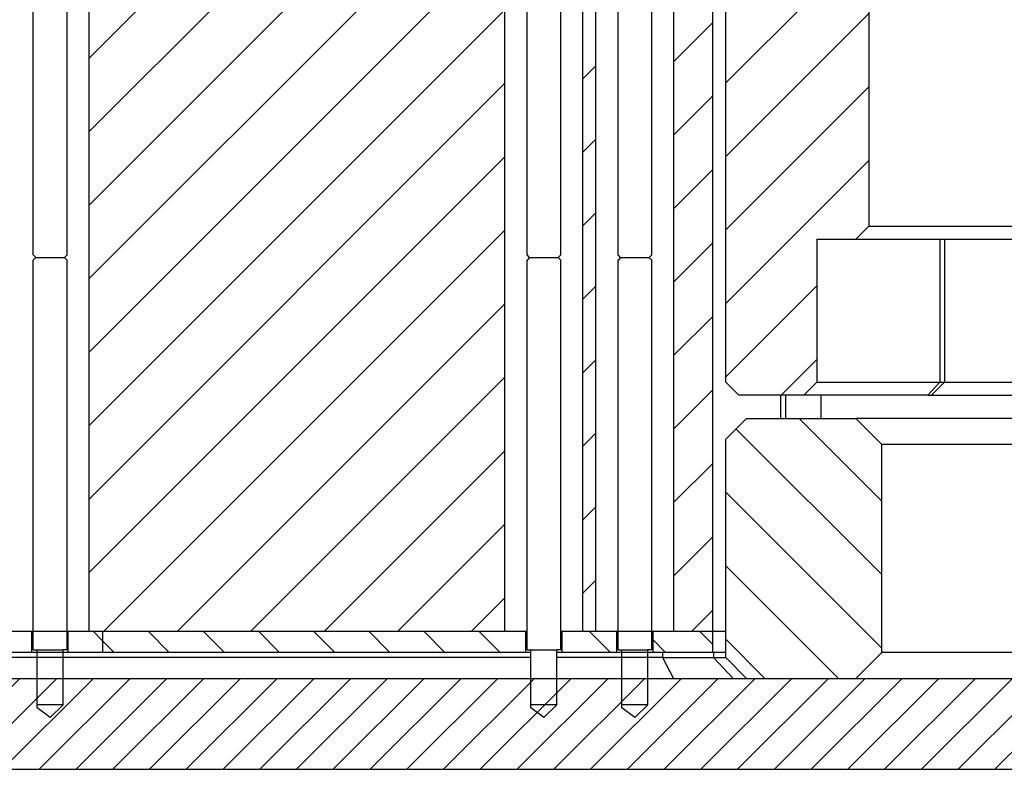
# Model space of a CAD drawing. Extents: x -1763 to 4575, y -3429 to 1051.
# Tile 9 of 174: x -61 to -23, y -2488 to -2459. Entities that reach past the tile are written whole.
import ezdxf

# ---------------------------------------------------------------- set-up
doc = ezdxf.new("R2010")
doc.units = 0
doc.linetypes.add('DASHED', pattern=[15, 7, -8])
doc.layers.get('0').update_dxf_attribs({"linetype": 'CONTINUOUS'})
doc.layers.add('1', color=7, linetype='CONTINUOUS')
pattern_1 = [(45, (-1142.24, -11457.8625), (-1.41421356, 1.41421356), [])]
pattern_2 = [(315, (-1142.24, -11457.8625), (1.06066017, 1.06066017), [])]

# ---------------------------------------------------------------- blocks, each defined once
blk = doc.blocks.new('Z-STACK', base_point=(-660.966, -2583.474))
at = {"linetype": 'CONTINUOUS'}
h = blk.add_hatch(dxfattribs=at)
h.set_pattern_fill('USER', color=1, scale=2, angle=45, pattern_type=0)
h.set_pattern_definition(pattern_1)
h.paths.add_polyline_path([(-31.603, -2440.26), (-31.762, -2440.26), (-31.801, -2440.26), (-31.988, -2440.26), (-33.188, -2440.26), (-34.353, -2440.26), (-34.603, -2440.26), (-34.603, -2482.36), (-36.103, -2482.36), (-36.103, -2436.46), (-33.103, -2436.46), (-32.603, -2436.46), (-32.603, -2434.46), (-31.774, -2434.46), (-31.603, -2434.46)])
h = blk.add_hatch(dxfattribs=at)
h.set_pattern_fill('USER', color=1, scale=2, angle=45, pattern_type=0)
h.set_pattern_definition(pattern_1)
h.paths.add_polyline_path([(-39.103, -2482.36), (-39.603, -2482.36), (-39.603, -2436.46), (-39.103, -2436.46)])
h = blk.add_hatch(dxfattribs=at)
h.set_pattern_fill('USER', color=113, scale=2, angle=45, pattern_type=0)
h.set_pattern_definition(pattern_1)
h.paths.add_polyline_path([(-33.603, -2473.26), (-31.103, -2473.26), (-30.603, -2472.76), (-30.603, -2467.26), (-29.103, -2467.26), (-28.603, -2466.76), (-28.603, -2444.26), (-31.603, -2441.26), (-31.762, -2441.26), (-31.801, -2441.26), (-33.803, -2441.26), (-34.103, -2441.56), (-34.103, -2472.76)])
h = blk.add_hatch(dxfattribs=at)
h.set_pattern_fill('USER', color=40, scale=2, angle=315, pattern_type=0)
h.set_pattern_definition([(315, (-1142.24, -11457.8625), (1.41421356, 1.41421356), [])])
h.paths.add_polyline_path([(-30.764, -2484.16), (-33.303, -2484.16), (-34.103, -2483.36), (-34.103, -2474.96), (-33.303, -2474.16), (-29.103, -2474.16), (-28.103, -2475.16), (-28.103, -2483.16), (-29.103, -2484.16), (-30.501, -2484.16)])
h = blk.add_hatch(dxfattribs=at)
h.set_pattern_fill('USER', color=5, scale=1.5, angle=315, pattern_type=0)
h.set_pattern_definition(pattern_2)
h.paths.add_polyline_path([(-62.903, -2482.36), (-62.103, -2482.36), (-62.103, -2482.36), (-61.603, -2482.36), (-60.803, -2482.36), (-60.803, -2483.16), (-62.903, -2483.16), (-62.903, -2483.16), (-62.903, -2482.36)])
h = blk.add_hatch(dxfattribs=at)
h.set_pattern_fill('USER', color=5, scale=1.5, angle=315, pattern_type=0)
h.set_pattern_definition(pattern_2)
h.paths.add_polyline_path([(-58.603, -2482.36), (-58.089, -2482.36), (-58.089, -2483.16), (-59.403, -2483.16), (-59.403, -2483.16), (-59.403, -2482.36), (-59.403, -2482.36), (-58.603, -2482.36)])
h = blk.add_hatch(dxfattribs=at)
h.set_pattern_fill('USER', color=5, scale=1.5, angle=315, pattern_type=0)
h.set_pattern_definition(pattern_2)
h.paths.add_polyline_path([(-45.456, -2482.36), (-44.143, -2482.36), (-43.593, -2482.36), (-42.603, -2482.36), (-41.803, -2482.36), (-41.803, -2483.16), (-53.22, -2483.16), (-58.089, -2483.16), (-58.089, -2482.36), (-56.867, -2482.36), (-56.456, -2482.36), (-55.319, -2482.36), (-53.456, -2482.36), (-52.956, -2482.36), (-51.73, -2482.36), (-50.093, -2482.36), (-49.463, -2482.36), (-48.956, -2482.36), (-47.722, -2482.36), (-47.093, -2482.36), (-46.593, -2482.36), (-46.044, -2482.36)])
h = blk.add_hatch(dxfattribs=at)
h.set_pattern_fill('USER', color=5, scale=1.5, angle=315, pattern_type=0)
h.set_pattern_definition(pattern_2)
h.paths.add_polyline_path([(-38.303, -2482.36), (-38.303, -2483.16), (-40.403, -2483.16), (-40.403, -2482.36), (-39.603, -2482.36), (-39.103, -2482.36)])
h = blk.add_hatch(dxfattribs=at)
h.set_pattern_fill('USER', color=5, scale=1.5, angle=315, pattern_type=0)
h.set_pattern_definition(pattern_2)
h.paths.add_polyline_path([(-34.603, -2482.36), (-34.603, -2483.16), (-35.569, -2483.16), (-35.688, -2483.16), (-35.789, -2483.16), (-35.832, -2483.16), (-36.19, -2483.16), (-36.489, -2483.16), (-36.903, -2483.16), (-36.903, -2482.36), (-36.103, -2482.36)])
at = {"layer": '1', "linetype": 'CONTINUOUS'}
h = blk.add_hatch(dxfattribs=at)
h.set_pattern_fill('USER', color=1, scale=2, angle=45, pattern_type=0)
h.set_pattern_definition(pattern_1)
h.paths.add_polyline_path([(-53.456, -2436.46), (-52.956, -2436.46), (-52.193, -2436.46), (-51.73, -2436.46), (-50.093, -2436.46), (-49.463, -2436.46), (-49.445, -2436.46), (-49.187, -2436.46), (-48.956, -2436.46), (-47.722, -2436.46), (-47.093, -2436.46), (-46.593, -2436.46), (-46.044, -2436.46), (-45.76, -2436.46), (-45.456, -2436.46), (-44.65, -2436.46), (-44.143, -2436.46), (-43.593, -2436.46), (-42.603, -2436.46), (-42.603, -2482.36), (-43.593, -2482.36), (-44.143, -2482.36), (-45.456, -2482.36), (-46.044, -2482.36), (-46.593, -2482.36), (-47.093, -2482.36), (-47.722, -2482.36), (-48.956, -2482.36), (-49.463, -2482.36), (-50.093, -2482.36), (-51.73, -2482.36), (-52.956, -2482.36), (-53.456, -2482.36), (-55.319, -2482.36), (-56.456, -2482.36), (-56.867, -2482.36), (-58.603, -2482.36), (-58.603, -2482.36), (-58.603, -2436.46), (-58.603, -2436.46), (-56.867, -2436.46), (-56.456, -2436.46), (-55.319, -2436.46)])
h = blk.add_hatch(dxfattribs=at)
h.set_pattern_fill('USER', color=4, angle=45, pattern_type=0)
h.set_pattern_definition([(45, (-1142.2401, -11457.8625), (-0.70710678, 0.70710678), [])])
h.paths.add_polyline_path([(-76.536, -2484.16), (-69.079, -2484.16), (-68.419, -2484.16), (-52.577, -2484.16), (-51.032, -2484.16), (-50.48, -2484.16), (-50.477, -2484.16), (-48.673, -2484.16), (-47.673, -2484.16), (-47.512, -2484.16), (-47.512, -2484.16), (-47.477, -2484.16), (-47.044, -2484.16), (-47.044, -2484.16), (-41.603, -2484.16), (-40.603, -2484.16), (-36.124, -2484.16), (-33.817, -2484.16), (-33.303, -2484.16), (-30.764, -2484.16), (-30.501, -2484.16), (-29.103, -2484.16), (-12.744, -2484.16), (-5.954, -2484.16), (2.548, -2484.16), (3.347, -2484.16), (6.397, -2484.16), (6.397, -2487.66), (-58.089, -2487.66), (-99.203, -2487.66), (-99.203, -2484.16), (-88.403, -2484.16)])
at = {"color": 7, "linetype": 'CONTINUOUS'}
for p, q in [((-58.603, -2482.36), (-58.603, -2436.46)), ((-42.603, -2482.36), (-42.603, -2436.46)), ((-39.603, -2482.36), (-39.603, -2436.46)), ((-39.103, -2482.36), (-39.103, -2436.46)), ((-36.103, -2482.36), (-36.103, -2436.46)), ((-34.603, -2482.36), (-34.603, -2440.26)), ((-31.988, -2474.16), (-31.988, -2473.26)), ((-31.801, -2474.16), (-31.801, -2473.26)), ((-30.442, -2474.16), (-30.442, -2473.26)), ((-34.103, -2482.36), (-34.603, -2482.36))]:
    blk.add_line(p, q, dxfattribs=at)
at = {"color": 113, "linetype": 'CONTINUOUS'}
for p, q in [((-34.103, -2472.76), (-34.103, -2441.56)), ((-28.603, -2444.26), (-28.603, -2466.76)), ((-28.603, -2466.76), (-29.103, -2467.26)), ((-28.603, -2466.76), (71.397, -2466.76)), ((-30.603, -2467.26), (-30.603, -2472.76)), ((-30.603, -2467.26), (-29.103, -2467.26)), ((-29.103, -2467.26), (-25.876, -2467.26)), ((-25.876, -2467.26), (-25.876, -2472.76)), ((-25.876, -2467.26), (-25.694, -2467.26)), ((-25.694, -2467.26), (-25.694, -2472.76)), ((-25.694, -2467.26), (-22.83, -2467.26)), ((-33.603, -2473.26), (-34.103, -2472.76)), ((-30.603, -2472.76), (-31.103, -2473.26)), ((-30.603, -2472.76), (-25.876, -2472.76)), ((-25.876, -2472.76), (-26.33, -2473.26)), ((-26.194, -2473.26), (-25.694, -2472.76)), ((-25.876, -2472.76), (-25.694, -2472.76)), ((-25.694, -2472.76), (-22.83, -2472.76)), ((-31.103, -2473.26), (-33.603, -2473.26)), ((-26.33, -2473.26), (-31.103, -2473.26)), ((-26.33, -2473.26), (-26.194, -2473.26)), ((-26.194, -2473.26), (-22.573, -2473.26))]:
    blk.add_line(p, q, dxfattribs=at)
at = {"color": 2, "linetype": 'CONTINUOUS'}
for p, q in [((-60.753, -2467.86), (-60.753, -2449.56)), ((-59.453, -2467.86), (-59.453, -2449.56)), ((-41.753, -2467.86), (-41.753, -2449.56)), ((-40.453, -2467.86), (-40.453, -2449.56)), ((-38.253, -2467.86), (-38.253, -2449.56)), ((-36.953, -2467.86), (-36.953, -2449.56)), ((-60.653, -2467.96), (-60.753, -2467.86)), ((-60.653, -2467.96), (-60.753, -2468.06)), ((-60.753, -2483.06), (-60.753, -2468.06)), ((-59.553, -2467.96), (-59.453, -2467.86)), ((-59.553, -2467.96), (-59.453, -2468.06)), ((-59.453, -2483.06), (-59.453, -2468.06)), ((-41.653, -2467.96), (-41.753, -2467.86)), ((-41.653, -2467.96), (-41.753, -2468.06)), ((-41.753, -2483.06), (-41.753, -2468.06)), ((-40.553, -2467.96), (-40.453, -2467.86)), ((-40.553, -2467.96), (-40.453, -2468.06)), ((-40.453, -2483.06), (-40.453, -2468.06)), ((-38.153, -2467.96), (-38.253, -2467.86)), ((-38.153, -2467.96), (-38.253, -2468.06)), ((-38.253, -2483.06), (-38.253, -2468.06)), ((-37.053, -2467.96), (-36.953, -2467.86)), ((-37.053, -2467.96), (-36.953, -2468.06)), ((-36.953, -2483.06), (-36.953, -2468.06)), ((-60.753, -2483.06), (-60.603, -2483.06)), ((-60.603, -2484.16), (-60.603, -2483.06)), ((-59.453, -2483.06), (-59.603, -2483.06)), ((-59.603, -2484.16), (-59.603, -2483.06)), ((-41.753, -2483.06), (-41.603, -2483.06)), ((-41.603, -2484.16), (-41.603, -2483.06)), ((-40.603, -2484.16), (-40.603, -2483.06)), ((-40.453, -2483.06), (-40.603, -2483.06)), ((-38.253, -2483.06), (-38.103, -2483.06)), ((-38.103, -2484.16), (-38.103, -2483.06)), ((-36.953, -2483.06), (-37.103, -2483.06)), ((-37.103, -2484.16), (-37.103, -2483.06)), ((-60.603, -2485.179), (-60.603, -2484.16)), ((-59.603, -2485.179), (-59.603, -2484.16)), ((-41.603, -2485.179), (-41.603, -2484.16)), ((-40.603, -2485.179), (-40.603, -2484.16)), ((-38.103, -2485.179), (-38.103, -2484.16)), ((-37.103, -2485.179), (-37.103, -2484.16)), ((-60.603, -2485.3), (-60.603, -2485.179)), ((-59.603, -2485.179), (-60.103, -2485.66)), ((-41.603, -2485.3), (-41.603, -2485.179)), ((-40.603, -2485.179), (-41.103, -2485.66)), ((-38.103, -2485.3), (-38.103, -2485.179)), ((-37.103, -2485.179), (-37.603, -2485.66)), ((-60.103, -2485.66), (-60.603, -2485.3)), ((-41.103, -2485.66), (-41.603, -2485.3)), ((-37.603, -2485.66), (-38.103, -2485.3))]:
    blk.add_line(p, q, dxfattribs=at)
at = {"color": 40, "linetype": 'CONTINUOUS'}
for p, q in [((-33.303, -2474.16), (-34.103, -2474.96)), ((-33.303, -2474.16), (-29.103, -2474.16)), ((-28.103, -2475.16), (-29.103, -2474.16)), ((-0.042, -2474.16), (-29.103, -2474.16)), ((-34.103, -2483.36), (-34.103, -2474.96)), ((46.891, -2475.16), (-28.103, -2475.16)), ((-28.103, -2483.16), (-28.103, -2475.16)), ((-36.536, -2483.16), (-36.536, -2483.36)), ((-34.577, -2483.16), (-34.577, -2483.36)), ((-28.103, -2483.16), (-29.103, -2484.16)), ((-27.206, -2483.16), (-28.103, -2483.16)), ((-26.515, -2483.16), (-27.206, -2483.16)), ((-26.3, -2483.16), (-26.515, -2483.16)), ((-26.082, -2483.16), (-26.3, -2483.16)), ((-25.884, -2483.16), (-26.082, -2483.16)), ((-25.682, -2483.16), (-25.884, -2483.16)), ((-25.105, -2483.16), (-25.682, -2483.16)), ((-23.948, -2483.16), (-25.105, -2483.16)), ((-22.105, -2483.16), (-23.948, -2483.16)), ((-41.603, -2483.36), (-69.492, -2483.36)), ((-36.536, -2483.36), (-40.603, -2483.36)), ((-36.536, -2483.36), (-34.577, -2483.36)), ((-36.536, -2483.36), (-36.124, -2484.16)), ((-34.577, -2483.36), (-34.103, -2483.36)), ((-34.577, -2483.36), (-33.817, -2484.16)), ((-33.303, -2484.16), (-34.103, -2483.36)), ((-33.303, -2484.16), (-30.764, -2484.16)), ((-30.764, -2484.16), (-30.501, -2484.16)), ((-30.501, -2484.16), (-29.103, -2484.16))]:
    blk.add_line(p, q, dxfattribs=at)
at = {"color": 7, "linetype": 'DASHED'}
for p, q in [((-60.803, -2482.36), (-61.603, -2482.36)), ((-60.803, -2482.36), (-61.603, -2482.36)), ((-60.803, -2482.36), (-61.603, -2482.36)), ((-60.466, -2482.36), (-60.803, -2482.36)), ((-60.466, -2482.36), (-60.803, -2482.36)), ((-60.466, -2482.36), (-60.803, -2482.36)), ((-59.403, -2482.36), (-60.466, -2482.36)), ((-59.403, -2482.36), (-60.466, -2482.36)), ((-59.403, -2482.36), (-60.466, -2482.36)), ((-58.603, -2482.36), (-59.403, -2482.36)), ((-59.403, -2482.36), (-59.403, -2482.36)), ((-58.603, -2482.36), (-59.403, -2482.36)), ((-59.403, -2482.36), (-59.403, -2482.36)), ((-58.603, -2482.36), (-59.403, -2482.36)), ((-59.403, -2482.36), (-59.403, -2482.36)), ((-58.603, -2482.36), (-58.603, -2482.36)), ((-58.089, -2482.36), (-58.603, -2482.36)), ((-58.603, -2482.36), (-58.603, -2482.36)), ((-58.089, -2482.36), (-58.603, -2482.36)), ((-58.603, -2482.36), (-58.603, -2482.36)), ((-56.867, -2482.36), (-58.603, -2482.36)), ((-56.867, -2482.36), (-58.089, -2482.36)), ((-56.867, -2482.36), (-58.089, -2482.36)), ((-56.456, -2482.36), (-56.867, -2482.36)), ((-56.456, -2482.36), (-56.867, -2482.36)), ((-56.456, -2482.36), (-56.867, -2482.36)), ((-55.319, -2482.36), (-56.456, -2482.36)), ((-55.319, -2482.36), (-56.456, -2482.36)), ((-55.319, -2482.36), (-56.456, -2482.36)), ((-53.456, -2482.36), (-55.319, -2482.36)), ((-53.456, -2482.36), (-55.319, -2482.36)), ((-53.456, -2482.36), (-55.319, -2482.36)), ((-52.956, -2482.36), (-53.456, -2482.36)), ((-52.956, -2482.36), (-53.456, -2482.36)), ((-52.956, -2482.36), (-53.456, -2482.36)), ((-51.73, -2482.36), (-52.956, -2482.36)), ((-51.73, -2482.36), (-52.956, -2482.36)), ((-51.73, -2482.36), (-52.956, -2482.36)), ((-50.093, -2482.36), (-51.73, -2482.36)), ((-50.093, -2482.36), (-51.73, -2482.36)), ((-50.093, -2482.36), (-51.73, -2482.36)), ((-49.463, -2482.36), (-50.093, -2482.36)), ((-49.463, -2482.36), (-50.093, -2482.36)), ((-49.463, -2482.36), (-50.093, -2482.36)), ((-48.956, -2482.36), (-49.463, -2482.36)), ((-48.956, -2482.36), (-49.463, -2482.36)), ((-48.956, -2482.36), (-49.463, -2482.36)), ((-47.722, -2482.36), (-48.956, -2482.36)), ((-47.722, -2482.36), (-48.956, -2482.36)), ((-47.722, -2482.36), (-48.956, -2482.36)), ((-47.093, -2482.36), (-47.722, -2482.36)), ((-47.093, -2482.36), (-47.722, -2482.36)), ((-47.093, -2482.36), (-47.722, -2482.36)), ((-46.593, -2482.36), (-47.093, -2482.36)), ((-46.593, -2482.36), (-47.093, -2482.36)), ((-46.593, -2482.36), (-47.093, -2482.36)), ((-46.044, -2482.36), (-46.593, -2482.36)), ((-46.044, -2482.36), (-46.593, -2482.36)), ((-46.044, -2482.36), (-46.593, -2482.36)), ((-45.456, -2482.36), (-46.044, -2482.36)), ((-45.456, -2482.36), (-46.044, -2482.36)), ((-45.456, -2482.36), (-46.044, -2482.36)), ((-44.143, -2482.36), (-45.456, -2482.36)), ((-44.143, -2482.36), (-45.456, -2482.36)), ((-44.143, -2482.36), (-45.456, -2482.36)), ((-43.593, -2482.36), (-44.143, -2482.36)), ((-43.593, -2482.36), (-44.143, -2482.36)), ((-43.593, -2482.36), (-44.143, -2482.36)), ((-42.603, -2482.36), (-43.593, -2482.36)), ((-42.603, -2482.36), (-43.593, -2482.36)), ((-42.603, -2482.36), (-43.593, -2482.36)), ((-41.803, -2482.36), (-42.603, -2482.36)), ((-41.803, -2482.36), (-42.603, -2482.36)), ((-41.803, -2482.36), (-42.603, -2482.36)), ((-41.753, -2482.36), (-41.803, -2482.36)), ((-41.753, -2482.36), (-41.803, -2482.36)), ((-41.753, -2482.36), (-41.803, -2482.36)), ((-40.403, -2482.36), (-40.453, -2482.36)), ((-40.403, -2482.36), (-40.453, -2482.36)), ((-40.403, -2482.36), (-40.453, -2482.36)), ((-39.603, -2482.36), (-40.403, -2482.36)), ((-39.603, -2482.36), (-40.403, -2482.36)), ((-39.603, -2482.36), (-40.403, -2482.36)), ((-39.103, -2482.36), (-39.603, -2482.36)), ((-39.103, -2482.36), (-39.603, -2482.36)), ((-39.103, -2482.36), (-39.603, -2482.36)), ((-38.303, -2482.36), (-39.103, -2482.36)), ((-38.303, -2482.36), (-39.103, -2482.36)), ((-38.303, -2482.36), (-39.103, -2482.36)), ((-37.966, -2482.36), (-38.303, -2482.36)), ((-37.966, -2482.36), (-38.303, -2482.36)), ((-37.966, -2482.36), (-38.303, -2482.36)), ((-36.903, -2482.36), (-37.966, -2482.36)), ((-36.903, -2482.36), (-37.966, -2482.36)), ((-36.903, -2482.36), (-37.966, -2482.36)), ((-36.103, -2482.36), (-36.903, -2482.36)), ((-36.103, -2482.36), (-36.903, -2482.36)), ((-36.103, -2482.36), (-36.903, -2482.36)), ((-34.603, -2482.36), (-36.103, -2482.36)), ((-34.603, -2482.36), (-36.103, -2482.36)), ((-34.603, -2482.36), (-36.103, -2482.36)), ((-34.103, -2482.36), (-34.603, -2482.36)), ((-34.103, -2482.36), (-34.603, -2482.36)), ((-60.803, -2483.16), (-62.903, -2483.16)), ((-59.403, -2483.16), (-60.803, -2483.16)), ((-58.089, -2483.16), (-59.403, -2483.16)), ((-59.403, -2483.16), (-59.403, -2483.16)), ((-53.22, -2483.16), (-58.089, -2483.16)), ((-41.803, -2483.16), (-53.22, -2483.16)), ((-41.603, -2483.16), (-41.803, -2483.16)), ((-41.753, -2483.06), (-41.603, -2483.06)), ((-40.403, -2483.16), (-40.603, -2483.16)), ((-38.303, -2483.16), (-40.403, -2483.16)), ((-38.239, -2483.16), (-38.303, -2483.16)), ((-36.903, -2483.16), (-38.239, -2483.16)), ((-36.903, -2483.16), (-38.239, -2483.16)), ((-36.489, -2483.16), (-36.903, -2483.16)), ((-36.489, -2483.16), (-36.903, -2483.16)), ((-36.19, -2483.16), (-36.489, -2483.16)), ((-36.19, -2483.16), (-36.489, -2483.16)), ((-35.832, -2483.16), (-36.19, -2483.16)), ((-35.832, -2483.16), (-36.19, -2483.16)), ((-35.789, -2483.16), (-35.832, -2483.16)), ((-35.789, -2483.16), (-35.832, -2483.16)), ((-35.688, -2483.16), (-35.789, -2483.16)), ((-35.688, -2483.16), (-35.789, -2483.16)), ((-35.569, -2483.16), (-35.688, -2483.16)), ((-35.569, -2483.16), (-35.688, -2483.16)), ((-34.603, -2483.16), (-35.569, -2483.16)), ((-34.603, -2483.16), (-35.569, -2483.16)), ((-34.103, -2483.16), (-34.603, -2483.16)), ((-34.103, -2483.16), (-34.603, -2483.16)), ((-27.206, -2483.16), (-28.103, -2483.16)), ((-27.206, -2483.16), (-28.103, -2483.16)), ((-26.515, -2483.16), (-27.206, -2483.16)), ((-26.515, -2483.16), (-27.206, -2483.16)), ((-26.3, -2483.16), (-26.515, -2483.16)), ((-26.3, -2483.16), (-26.515, -2483.16)), ((-26.082, -2483.16), (-26.3, -2483.16)), ((-26.082, -2483.16), (-26.3, -2483.16)), ((-25.884, -2483.16), (-26.082, -2483.16)), ((-25.884, -2483.16), (-26.082, -2483.16)), ((-25.682, -2483.16), (-25.884, -2483.16)), ((-25.682, -2483.16), (-25.884, -2483.16)), ((-25.105, -2483.16), (-25.682, -2483.16)), ((-25.105, -2483.16), (-25.682, -2483.16)), ((-23.948, -2483.16), (-25.105, -2483.16)), ((-23.948, -2483.16), (-25.105, -2483.16)), ((-22.105, -2483.16), (-23.948, -2483.16))]:
    blk.add_line(p, q, dxfattribs=at)
at = {"color": 5, "linetype": 'CONTINUOUS'}
for p, q in [((-60.803, -2482.36), (-61.603, -2482.36)), ((-60.466, -2482.36), (-60.803, -2482.36)), ((-60.803, -2483.16), (-60.803, -2482.36)), ((-59.403, -2482.36), (-60.466, -2482.36)), ((-58.603, -2482.36), (-59.403, -2482.36)), ((-59.403, -2482.36), (-59.403, -2482.36)), ((-59.403, -2483.16), (-59.403, -2482.36)), ((-58.603, -2482.36), (-58.603, -2482.36)), ((-58.089, -2482.36), (-58.603, -2482.36)), ((-56.867, -2482.36), (-58.089, -2482.36)), ((-58.089, -2482.36), (-58.089, -2483.16)), ((-56.456, -2482.36), (-56.867, -2482.36)), ((-55.319, -2482.36), (-56.456, -2482.36)), ((-53.456, -2482.36), (-55.319, -2482.36)), ((-52.956, -2482.36), (-53.456, -2482.36)), ((-51.73, -2482.36), (-52.956, -2482.36)), ((-50.093, -2482.36), (-51.73, -2482.36)), ((-49.463, -2482.36), (-50.093, -2482.36)), ((-48.956, -2482.36), (-49.463, -2482.36)), ((-47.722, -2482.36), (-48.956, -2482.36)), ((-47.093, -2482.36), (-47.722, -2482.36)), ((-46.593, -2482.36), (-47.093, -2482.36)), ((-46.044, -2482.36), (-46.593, -2482.36)), ((-45.456, -2482.36), (-46.044, -2482.36)), ((-44.143, -2482.36), (-45.456, -2482.36)), ((-43.593, -2482.36), (-44.143, -2482.36)), ((-42.603, -2482.36), (-43.593, -2482.36)), ((-41.803, -2482.36), (-42.603, -2482.36)), ((-41.753, -2482.36), (-41.803, -2482.36)), ((-41.803, -2483.16), (-41.803, -2482.36)), ((-40.403, -2482.36), (-40.453, -2482.36)), ((-39.603, -2482.36), (-40.403, -2482.36)), ((-40.403, -2483.16), (-40.403, -2482.36)), ((-39.103, -2482.36), (-39.603, -2482.36)), ((-38.303, -2482.36), (-39.103, -2482.36)), ((-37.966, -2482.36), (-38.303, -2482.36)), ((-38.303, -2483.16), (-38.303, -2482.36)), ((-36.903, -2482.36), (-37.966, -2482.36)), ((-36.103, -2482.36), (-36.903, -2482.36)), ((-36.903, -2483.16), (-36.903, -2482.36)), ((-34.603, -2482.36), (-36.103, -2482.36)), ((-34.603, -2483.16), (-34.603, -2482.36)), ((-60.803, -2483.16), (-62.903, -2483.16)), ((-59.403, -2483.16), (-60.803, -2483.16)), ((-58.089, -2483.16), (-59.403, -2483.16)), ((-59.403, -2483.16), (-59.403, -2483.16)), ((-53.22, -2483.16), (-58.089, -2483.16)), ((-41.803, -2483.16), (-53.22, -2483.16)), ((-41.603, -2483.16), (-41.803, -2483.16)), ((-40.403, -2483.16), (-40.603, -2483.16)), ((-38.303, -2483.16), (-40.403, -2483.16)), ((-38.239, -2483.16), (-38.303, -2483.16)), ((-36.903, -2483.16), (-38.239, -2483.16)), ((-36.489, -2483.16), (-36.903, -2483.16)), ((-36.19, -2483.16), (-36.489, -2483.16)), ((-35.832, -2483.16), (-36.19, -2483.16)), ((-35.789, -2483.16), (-35.832, -2483.16)), ((-35.688, -2483.16), (-35.789, -2483.16)), ((-35.569, -2483.16), (-35.688, -2483.16)), ((-34.603, -2483.16), (-35.569, -2483.16)), ((-34.103, -2483.16), (-34.603, -2483.16))]:
    blk.add_line(p, q, dxfattribs=at)
at = {"color": 5, "linetype": 'DASHED'}
blk.add_line((-34.103, -2482.36), (-34.603, -2482.36), dxfattribs=at)
at = {"color": 4, "linetype": 'CONTINUOUS'}
for p, q in [((-68.419, -2484.16), (-52.577, -2484.16)), ((-52.577, -2484.16), (-51.032, -2484.16)), ((-51.032, -2484.16), (-50.48, -2484.16)), ((-50.48, -2484.16), (-50.477, -2484.16)), ((-50.477, -2484.16), (-48.673, -2484.16)), ((-48.673, -2484.16), (-47.673, -2484.16)), ((-47.673, -2484.16), (-47.512, -2484.16)), ((-47.512, -2484.16), (-47.477, -2484.16)), ((-47.512, -2484.16), (-47.512, -2484.16)), ((-47.477, -2484.16), (-47.044, -2484.16)), ((-47.044, -2484.16), (-47.044, -2484.16)), ((-47.044, -2484.16), (-41.603, -2484.16)), ((-41.603, -2484.16), (-40.603, -2484.16)), ((-40.603, -2484.16), (-36.124, -2484.16)), ((-36.124, -2484.16), (-33.817, -2484.16)), ((-33.817, -2484.16), (-33.303, -2484.16)), ((-29.103, -2484.16), (-12.744, -2484.16)), ((-99.203, -2487.66), (-58.089, -2487.66)), ((-58.089, -2487.66), (6.397, -2487.66))]:
    blk.add_line(p, q, dxfattribs=at)
at = {"color": 40, "linetype": 'DASHED'}
for p, q in [((-68.419, -2484.16), (-58.089, -2484.16)), ((-58.089, -2484.16), (-52.577, -2484.16)), ((-52.577, -2484.16), (-51.032, -2484.16)), ((-51.032, -2484.16), (-50.48, -2484.16)), ((-50.48, -2484.16), (-50.477, -2484.16)), ((-50.477, -2484.16), (-48.673, -2484.16)), ((-48.673, -2484.16), (-47.673, -2484.16)), ((-47.673, -2484.16), (-47.512, -2484.16)), ((-47.512, -2484.16), (-47.477, -2484.16)), ((-47.512, -2484.16), (-47.512, -2484.16)), ((-47.477, -2484.16), (-47.044, -2484.16)), ((-47.044, -2484.16), (-47.044, -2484.16)), ((-47.044, -2484.16), (-41.603, -2484.16)), ((-41.603, -2484.16), (-40.603, -2484.16)), ((-40.603, -2484.16), (-36.124, -2484.16)), ((-36.124, -2484.16), (-33.817, -2484.16)), ((-33.817, -2484.16), (-33.303, -2484.16)), ((-29.103, -2484.16), (-12.744, -2484.16))]:
    blk.add_line(p, q, dxfattribs=at)
at = {"color": 4, "linetype": 'DASHED'}
for p, q in [((-33.303, -2484.16), (-30.764, -2484.16)), ((-30.764, -2484.16), (-30.501, -2484.16)), ((-30.501, -2484.16), (-29.103, -2484.16))]:
    blk.add_line(p, q, dxfattribs=at)
at = {"layer": '1', "color": 2, "linetype": 'CONTINUOUS'}
for p, q in [((-60.653, -2467.96), (-59.553, -2467.96)), ((-41.653, -2467.96), (-40.553, -2467.96)), ((-38.153, -2467.96), (-37.053, -2467.96)), ((-60.603, -2483.06), (-59.603, -2483.06)), ((-41.603, -2483.06), (-40.603, -2483.06)), ((-38.103, -2483.06), (-37.103, -2483.06)), ((-59.603, -2485.179), (-60.603, -2485.179)), ((-40.603, -2485.179), (-41.603, -2485.179)), ((-37.103, -2485.179), (-38.103, -2485.179))]:
    blk.add_line(p, q, dxfattribs=at)

msp = doc.modelspace()

# ---------------------------------------------------------------- block references
at = {"layer": '1'}
msp.add_blockref('Z-STACK', (-660.966, -2583.474), dxfattribs=at)

doc.saveas('drawing.dxf')
